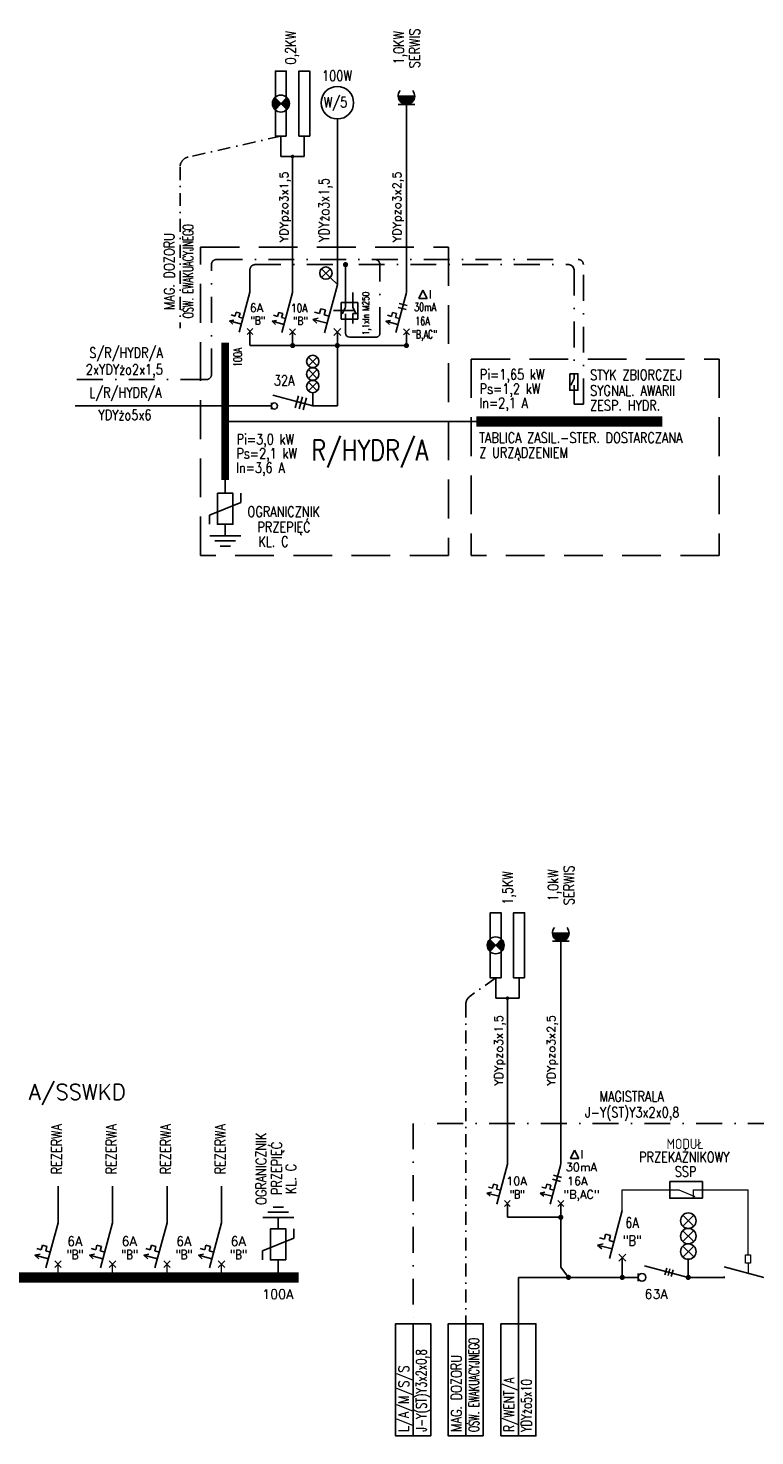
# Model space of a CAD drawing. Header units: inches. Extents: x -145354 to -97635, y 38777 to 78670.
# Tile 212 of 231: x -111785 to -110380, y 42614 to 45337. Entities that reach past the tile are written whole.
import ezdxf

# ---------------------------------------------------------------- set-up
doc = ezdxf.new("R2010")
doc.units = ezdxf.units.IN
doc.header["$MEASUREMENT"] = 0
for name, pattern in [('DASHDOTX2', [2, 1, -0.5, 0, -0.5]), ('HIDDEN', [0.375, 0.25, -0.125]), ('HIDDEN2', [0.1875, 0.125, -0.0625])]:
    doc.linetypes.add(name, pattern=pattern)
doc.layers.add('E-35', color=6, linetype='Continuous', lineweight=25)
for name, color, linetype in [('E135', 6, 'Continuous'), ('E25', 6, 'Continuous'), ('E35', 6, 'Continuous'), ('E50', 3, 'Continuous'), ('E50_kor', 3, 'Continuous'), ('E_OPIS_MOCE', 6, 'Continuous')]:
    doc.layers.add(name, color=color, linetype=linetype)
doc.styles.add('ROMANS', font='romans', dxfattribs={"width": 0.85})

msp = doc.modelspace()

# ---------------------------------------------------------------- hatches: boundary and pattern name
at = {"layer": 'E135'}
for points in [[(-111069.87, 45205.47, 1), (-111037.87, 45205.47)], [(-110771.51, 43586.6, 1), (-110739.51, 43586.6)]]:
    msp.add_hatch(color=256, dxfattribs=at).paths.add_polyline_path(points)
at = {"layer": 'E35'}
h = msp.add_hatch(color=256, dxfattribs=at)
h.paths.add_polyline_path([(-111285.05, 45179.35, 0.4187988), (-111285.23, 45202.69), (-111296.63, 45190.93)])
h.paths.add_polyline_path([(-111308.03, 45179.17), (-111296.63, 45190.93), (-111308.22, 45202.51, 0.4187988)])
h = msp.add_hatch(color=256, dxfattribs=at)
h.paths.add_polyline_path([(-110869.75, 43551.21, 0.4187988), (-110869.93, 43574.55), (-110881.33, 43562.79)])
h.paths.add_polyline_path([(-110892.73, 43551.03), (-110881.33, 43562.79), (-110892.91, 43574.37, 0.4187988)])

# ---------------------------------------------------------------- linework, layer by layer
at = {"layer": 'E-35', "linetype": 'DASHDOTX2', "ltscale": 25}
for p, q in [((-111296.67, 45127.96), (-111476.05, 45087.49)), ((-111491.65, 45067.98), (-111491.65, 44756.43)), ((-110881.36, 43499.82), (-110930.83, 43464.36)), ((-110939.18, 43448.1), (-110939.18, 42830.91))]:
    msp.add_line(p, q, dxfattribs=at)
for centre, start in [((-111471.65, 45067.98), 102.71348), ((-110919.18, 43448.1), 125.63993)]:
    msp.add_arc(centre, 20, start, 180, dxfattribs=at)
at = {"layer": 'E-35', "ltscale": 0.5}
msp.add_arc((-111163.65, 44746.93), 8, 180, 270, dxfattribs=at)
at = {"layer": 'E135'}
for p, q in [((-111069.87, 45205.47), (-111037.87, 45205.47)), ((-111037.87, 45189.47), (-111069.87, 45189.47)), ((-110771.51, 43586.6), (-110739.51, 43586.6)), ((-110739.51, 43570.6), (-110771.51, 43570.6))]:
    msp.add_line(p, q, dxfattribs=at)
for centre in [(-111053.87, 45205.47), (-110755.51, 43586.6)]:
    msp.add_arc(centre, 16, 138.96291, 41.03709, dxfattribs=at)
at = {"layer": 'E25'}
for p, q in [((-111243.58, 44700.7), (-111226.6, 44683.73)), ((-111243.58, 44683.73), (-111226.6, 44700.7)), ((-111243.58, 44659.4), (-111226.6, 44676.37)), ((-111243.58, 44676.37), (-111226.6, 44659.4)), ((-111243.58, 44635.06), (-111226.6, 44652.03)), ((-111243.58, 44652.03), (-111226.6, 44635.06)), ((-111235.09, 44631.55), (-111235.09, 44606.04))]:
    msp.add_line(p, q, dxfattribs=at)
for centre in [(-111235.09, 44692.21), (-111235.09, 44667.88), (-111235.09, 44643.55)]:
    msp.add_circle(centre, 12, dxfattribs=at)
at = {"layer": 'E35'}
for p, q in [((-111308.22, 45202.51), (-111285.05, 45179.35)), ((-111285.23, 45202.69), (-111308.03, 45179.17)), ((-111201.05, 44871.47), (-111218.28, 44854.77)), ((-111201.18, 44854.64), (-111218.15, 44871.61)), ((-111186.81, 44840.29), (-111201.18, 44854.64)), ((-111021.98, 44829.84), (-111029.98, 44813.84)), ((-111013.98, 44813.84), (-111021.98, 44829.84)), ((-111222.15, 44784.99), (-111219.66, 44794.26)), ((-111219.66, 44794.26), (-111210.39, 44791.78)), ((-111219.66, 44794.26), (-111210.39, 44791.78)), ((-111210.39, 44791.78), (-111212.87, 44782.5)), ((-111069.88, 44796.65), (-111054.42, 44792.51)), ((-111067.81, 44804.37), (-111052.35, 44800.23)), ((-111029.98, 44813.84), (-111013.98, 44813.84)), ((-111396.22, 44770.53), (-111387.45, 44772.32)), ((-111373.03, 44764.31), (-111396.22, 44770.53)), ((-111396.22, 44770.53), (-111389.52, 44764.59)), ((-111393.11, 44782.12), (-111385.38, 44780.05)), ((-111385.38, 44780.05), (-111383.31, 44787.77)), ((-111383.31, 44787.77), (-111375.59, 44785.7)), ((-111383.31, 44787.77), (-111375.59, 44785.7)), ((-111375.59, 44785.7), (-111377.66, 44777.98)), ((-111377.66, 44777.98), (-111369.93, 44775.9)), ((-111313.78, 44769.88), (-111305.01, 44771.67)), ((-111290.6, 44763.67), (-111313.78, 44769.88)), ((-111313.78, 44769.88), (-111307.09, 44763.94)), ((-111310.67, 44781.47), (-111302.94, 44779.4)), ((-111302.94, 44779.4), (-111300.87, 44787.13)), ((-111300.87, 44787.13), (-111293.15, 44785.06)), ((-111300.87, 44787.13), (-111293.15, 44785.06)), ((-111293.15, 44785.06), (-111295.22, 44777.33)), ((-111295.22, 44777.33), (-111287.49, 44775.26)), ((-111235.15, 44773.56), (-111224.63, 44775.72)), ((-111207.33, 44766.11), (-111235.15, 44773.56)), ((-111235.15, 44773.56), (-111227.12, 44766.44)), ((-111231.42, 44787.47), (-111222.15, 44784.99)), ((-111212.87, 44782.5), (-111203.6, 44780.02)), ((-111194.78, 44790.49), (-111154.46, 44790.49)), ((-111093.61, 44769.88), (-111084.85, 44771.67)), ((-111070.43, 44763.67), (-111093.61, 44769.88)), ((-111093.61, 44769.88), (-111086.92, 44763.94)), ((-111090.51, 44781.47), (-111082.78, 44779.4)), ((-111082.78, 44779.4), (-111080.71, 44787.13)), ((-111080.71, 44787.13), (-111072.98, 44785.06)), ((-111080.71, 44787.13), (-111072.98, 44785.06)), ((-111072.98, 44785.06), (-111075.05, 44777.33)), ((-111075.05, 44777.33), (-111067.33, 44775.26)), ((-111362.13, 44744.48), (-111350.81, 44755.79)), ((-111362.13, 44755.79), (-111350.81, 44744.48)), ((-111279.69, 44743.83), (-111268.37, 44755.14)), ((-111279.69, 44755.14), (-111268.37, 44743.83)), ((-111194.24, 44755.88), (-111180.66, 44742.31)), ((-111194.24, 44742.31), (-111180.66, 44755.88)), ((-111059.52, 44755.14), (-111048.21, 44743.83)), ((-111059.52, 44743.83), (-111048.21, 44755.14)), ((-111404.3, 44463.07), (-111404.3, 44437.28)), ((-111374.22, 44437.28), (-111374.22, 44419.48)), ((-111374.22, 44419.48), (-111434.38, 44395.07)), ((-111434.38, 44377.28), (-111434.38, 44395.07)), ((-111404.3, 44377.28), (-111404.3, 44355.07)), ((-111374.3, 44355.07), (-111434.3, 44355.07)), ((-111384.38, 44345.07), (-111424.38, 44345.07)), ((-111394.38, 44335.07), (-111414.38, 44335.07)), ((-110892.91, 43574.37), (-110869.75, 43551.21)), ((-110869.93, 43574.55), (-110892.73, 43551.03)), ((-110728.83, 43166.32), (-110736.83, 43150.32)), ((-110720.83, 43150.32), (-110728.83, 43166.32)), ((-110736.83, 43150.32), (-110720.83, 43150.32)), ((-110771.52, 43110.42), (-110756.06, 43106.28)), ((-110769.45, 43118.15), (-110753.99, 43114.01)), ((-110898.47, 43083.65), (-110889.71, 43085.44)), ((-110875.29, 43077.44), (-110898.47, 43083.65)), ((-110898.47, 43083.65), (-110891.78, 43077.72)), ((-110895.37, 43095.24), (-110887.64, 43093.17)), ((-110887.64, 43093.17), (-110885.57, 43100.9)), ((-110885.57, 43100.9), (-110877.84, 43098.83)), ((-110885.57, 43100.9), (-110877.84, 43098.83)), ((-110877.84, 43098.83), (-110879.91, 43091.1)), ((-110879.91, 43091.1), (-110872.18, 43089.03)), ((-110795.25, 43083.65), (-110786.49, 43085.44)), ((-110772.07, 43077.44), (-110795.25, 43083.65)), ((-110795.25, 43083.65), (-110788.56, 43077.72)), ((-110792.15, 43095.24), (-110784.42, 43093.17)), ((-110784.42, 43093.17), (-110782.35, 43100.9)), ((-110782.35, 43100.9), (-110774.62, 43098.83)), ((-110782.35, 43100.9), (-110774.62, 43098.83)), ((-110774.62, 43098.83), (-110776.69, 43091.1)), ((-110776.69, 43091.1), (-110768.96, 43089.03)), ((-111311.77, 43056.51), (-111291.77, 43056.51)), ((-110864.38, 43057.6), (-110853.07, 43068.91)), ((-110864.38, 43068.91), (-110853.07, 43057.6)), ((-110761.16, 43068.91), (-110749.85, 43057.6)), ((-110761.16, 43057.6), (-110749.85, 43068.91)), ((-111331.85, 43036.51), (-111271.85, 43036.51)), ((-111321.77, 43046.51), (-111281.77, 43046.51)), ((-111301.85, 43014.3), (-111301.85, 43036.51)), ((-110519.73, 43040.61), (-110498.21, 43019.75)), ((-110519.56, 43019.58), (-110498.37, 43040.77)), ((-111331.93, 42972.1), (-111271.77, 42996.51)), ((-111271.77, 43014.3), (-111271.77, 42996.51)), ((-110680.5, 42997), (-110671.22, 42994.51)), ((-110671.22, 42994.51), (-110668.74, 43003.78)), ((-110668.74, 43003.78), (-110659.47, 43001.3)), ((-110668.74, 43003.78), (-110659.47, 43001.3)), ((-110659.47, 43001.3), (-110661.95, 42992.03)), ((-110519.73, 43010.74), (-110498.21, 42989.88)), ((-110519.56, 42989.71), (-110498.37, 43010.9)), ((-111768.78, 42976.37), (-111760.09, 42974.04)), ((-111760.09, 42974.04), (-111757.76, 42982.74)), ((-111757.76, 42982.74), (-111749.06, 42980.41)), ((-111749.06, 42980.41), (-111751.39, 42971.71)), ((-111751.39, 42971.71), (-111742.7, 42969.38)), ((-111663.41, 42976.37), (-111654.72, 42974.04)), ((-111654.72, 42974.04), (-111652.39, 42982.74)), ((-111652.39, 42982.74), (-111643.7, 42980.41)), ((-111643.7, 42980.41), (-111646.03, 42971.71)), ((-111646.03, 42971.71), (-111637.33, 42969.38)), ((-111558.05, 42976.37), (-111549.35, 42974.04)), ((-111549.35, 42974.04), (-111547.02, 42982.74)), ((-111547.02, 42982.74), (-111538.33, 42980.41)), ((-111538.33, 42980.41), (-111540.66, 42971.71)), ((-111540.66, 42971.71), (-111531.97, 42969.38)), ((-111452.68, 42976.37), (-111443.99, 42974.04)), ((-111443.99, 42974.04), (-111441.66, 42982.74)), ((-111441.66, 42982.74), (-111432.97, 42980.41)), ((-111432.97, 42980.41), (-111435.29, 42971.71)), ((-111435.29, 42971.71), (-111426.6, 42969.38)), ((-111331.93, 42954.3), (-111331.93, 42972.1)), ((-110684.22, 42983.09), (-110673.71, 42985.24)), ((-110656.4, 42975.63), (-110684.22, 42983.09)), ((-110684.22, 42983.09), (-110676.19, 42975.96)), ((-110661.95, 42992.03), (-110652.68, 42989.54)), ((-110519.73, 42980.87), (-110498.21, 42960.01)), ((-110519.56, 42959.84), (-110498.37, 42981.04)), ((-111772.27, 42963.33), (-111762.42, 42965.35)), ((-111772.27, 42963.33), (-111764.75, 42956.66)), ((-111746.19, 42956.34), (-111772.27, 42963.33)), ((-111733.92, 42939.54), (-111721.19, 42952.27)), ((-111733.92, 42952.27), (-111721.19, 42939.54)), ((-111666.91, 42963.33), (-111657.05, 42965.35)), ((-111666.91, 42963.33), (-111659.38, 42956.66)), ((-111640.83, 42956.34), (-111666.91, 42963.33)), ((-111628.56, 42939.54), (-111615.83, 42952.27)), ((-111628.56, 42952.27), (-111615.83, 42939.54)), ((-111561.54, 42963.33), (-111551.68, 42965.35)), ((-111561.54, 42963.33), (-111554.01, 42956.66)), ((-111535.46, 42956.34), (-111561.54, 42963.33)), ((-111523.19, 42939.54), (-111510.46, 42952.27)), ((-111523.19, 42952.27), (-111510.46, 42939.54)), ((-111456.18, 42963.33), (-111446.32, 42965.35)), ((-111456.18, 42963.33), (-111448.65, 42956.66)), ((-111430.1, 42956.34), (-111456.18, 42963.33)), ((-111417.82, 42939.54), (-111405.1, 42952.27)), ((-111417.82, 42952.27), (-111405.1, 42939.54)), ((-111301.85, 42928.51), (-111301.85, 42954.3)), ((-110643.32, 42965.4), (-110629.74, 42951.83)), ((-110643.32, 42951.83), (-110629.74, 42965.4)), ((-110508.97, 42920.49), (-110508.97, 42955.45)), ((-110606.03, 42913), (-110606.03, 42927.98)), ((-110550.71, 42938.62), (-110554.19, 42925.66)), ((-110544.52, 42936.96), (-110547.99, 42924)), ((-110538.32, 42935.3), (-110541.79, 42922.34))]:
    msp.add_line(p, q, dxfattribs=at)
at = {"layer": 'E35', "linetype": 'HIDDEN', "ltscale": 300}
for p, q in [((-111451.9, 44913.53), (-110972.57, 44913.53)), ((-111451.9, 44317.1), (-111451.9, 44913.53)), ((-110972.57, 44913.53), (-110972.57, 44317.1)), ((-110928.48, 44696.66), (-110928.48, 44317.1)), ((-110928.48, 44696.66), (-110449.24, 44696.66)), ((-110449.24, 44696.66), (-110449.24, 44317.1)), ((-110972.57, 44317.1), (-111451.9, 44317.1)), ((-110449.24, 44317.1), (-110928.48, 44317.1))]:
    msp.add_line(p, q, dxfattribs=at)
at = {"layer": 'E35', "ltscale": 60}
for p, q in [((-111171.65, 44879.49), (-111171.65, 44796.98)), ((-111157.62, 44825.28), (-111157.62, 44796.8)), ((-111171.65, 44796.8), (-111178.05, 44784)), ((-111157.62, 44796.8), (-111151.22, 44784)), ((-111171.65, 44746.93), (-111171.65, 44784.18)), ((-111157.62, 44784.91), (-111149.03, 44784.91)), ((-111157.62, 44765.61), (-111157.62, 44784.73)), ((-110729.9, 44659.16), (-110736.3, 44646.36)), ((-110729.9, 44609.29), (-110729.9, 44646.54))]:
    msp.add_line(p, q, dxfattribs=at)
at = {"layer": 'E35', "color": 3}
for p, q in [((-111356.47, 44826.13), (-111377.18, 44748.86)), ((-111274.03, 44825.49), (-111294.74, 44748.21)), ((-111187.45, 44840.29), (-111212.3, 44747.56)), ((-111053.87, 44825.49), (-111074.57, 44748.21)), ((-110858.73, 43139.26), (-110879.43, 43061.98)), ((-110755.51, 43139.26), (-110776.21, 43061.98)), ((-111727.56, 43025.89), (-111727.56, 43074.05)), ((-111622.19, 43025.89), (-111622.19, 43074.05)), ((-111516.83, 43025.89), (-111516.83, 43074.05)), ((-111411.46, 43025.89), (-111411.46, 43074.05)), ((-110636.53, 43049.82), (-110661.37, 42957.09)), ((-111727.56, 43025.89), (-111750.85, 42938.96)), ((-111622.19, 43025.89), (-111645.49, 42938.96)), ((-111516.83, 43025.89), (-111540.12, 42938.96)), ((-111411.46, 43025.89), (-111434.75, 42938.96)), ((-110508.97, 42920.49), (-110593.53, 42943.15)), ((-110362.58, 42920.49), (-110439.85, 42941.19))]:
    msp.add_line(p, q, dxfattribs=at)
at = {"layer": 'E35', "linetype": 'Continuous', "ltscale": 3}
for p, q in [((-111315.09, 44600.04), (-111315.09, 44612.04)), ((-111235.09, 44606.04), (-111312.36, 44626.75)), ((-111262.89, 44625.92), (-111269.11, 44602.73)), ((-111255.17, 44623.85), (-111261.38, 44600.66)), ((-111247.44, 44621.78), (-111253.65, 44598.59))]:
    msp.add_line(p, q, dxfattribs=at)
at = {"layer": 'E35', "linetype": 'Continuous', "ltscale": 100}
for p, q in [((-110729.9, 44609.29), (-110711.78, 44609.29)), ((-110439.79, 42921.96), (-110439.79, 42919.02))]:
    msp.add_line(p, q, dxfattribs=at)
at = {"layer": 'E35', "linetype": 'Continuous', "lineweight": 0}
for p, q in [((-110636.53, 43049.82), (-110636.53, 43089.66)), ((-110636.53, 43089.66), (-110527.23, 43089.66)), ((-110527.23, 43089.66), (-110496.47, 43076.78)), ((-110499.38, 43089.66), (-110393.49, 43089.66)), ((-110499.38, 43089.66), (-110499.38, 43074.74)), ((-110393.49, 42964.14), (-110393.49, 43089.66)), ((-110393.49, 42948.14), (-110393.49, 42928.77))]:
    msp.add_line(p, q, dxfattribs=at)
at = {"layer": 'E35', "linetype": 'Continuous', "ltscale": 0.3}
for points in [[(-111286.17, 45127.96), (-111307.17, 45127.96), (-111307.17, 45253.96), (-111286.17, 45253.96)], [(-111240.89, 45127.96), (-111261.89, 45127.96), (-111261.89, 45253.96), (-111240.89, 45253.96)], [(-110870.86, 43499.82), (-110891.86, 43499.82), (-110891.86, 43625.82), (-110870.86, 43625.82)], [(-110825.59, 43499.82), (-110846.59, 43499.82), (-110846.59, 43625.82), (-110825.59, 43625.82)]]:
    msp.add_lwpolyline(points, close=True, dxfattribs=at)
at = {"layer": 'E35', "ltscale": 60}
for points in [[(-111180.04, 44805.98), (-111147.96, 44805.98), (-111147.96, 44773.98), (-111180.04, 44773.98)], [(-110738.29, 44668.34), (-110722.25, 44668.34), (-110722.25, 44636.34), (-110738.29, 44636.34)]]:
    msp.add_lwpolyline(points, close=True, dxfattribs=at)
at = {"layer": 'E35'}
for points in [[(-111419.3, 44437.28), (-111389.3, 44437.28), (-111389.3, 44377.28), (-111419.3, 44377.28)], [(-111286.85, 42954.3), (-111316.85, 42954.3), (-111316.85, 43014.3), (-111286.85, 43014.3)]]:
    msp.add_lwpolyline(points, close=True, dxfattribs=at)
at = {"layer": 'E35', "linetype": 'Continuous', "lineweight": 0}
msp.add_lwpolyline([(-110398.35, 42948.14), (-110398.35, 42964.14), (-110388.62, 42964.14), (-110388.62, 42948.14)], close=True, dxfattribs=at)
at = {"layer": 'E35', "linetype": 'Continuous'}
for points in [[(-111040.89, 42614), (-111074.8, 42614), (-111074.8, 42830.91), (-111040.89, 42830.91)], [(-111006.99, 42614), (-111040.89, 42614), (-111040.89, 42830.91), (-111006.99, 42830.91)], [(-110939.18, 42614), (-110973.08, 42614), (-110973.08, 42830.91), (-110939.18, 42830.91)], [(-110905.27, 42614), (-110939.18, 42614), (-110939.18, 42830.91), (-110905.27, 42830.91)], [(-110871.36, 42614), (-110837.46, 42614), (-110837.46, 42830.91), (-110871.36, 42830.91)], [(-110837.46, 42614), (-110803.55, 42614), (-110803.55, 42830.91), (-110837.46, 42830.91)]]:
    msp.add_lwpolyline(points, close=True, dxfattribs=at)
at = {"layer": 'E35'}
for centre, radius in [((-111296.63, 45190.93), 16.38), ((-111187.45, 45192.6), 31.43), ((-111209.67, 44863.12), 12), ((-110881.33, 43562.79), 16.38), ((-110508.97, 43030.18), 14.98), ((-110508.97, 43000.31), 14.98), ((-110508.97, 42970.44), 14.98), ((-110598.54, 42920.49), 7.49)]:
    msp.add_circle(centre, radius, dxfattribs=at)
at = {"layer": 'E35', "linetype": 'Continuous', "ltscale": 3}
msp.add_circle((-111309.09, 44606.04), 6, dxfattribs=at)
at = {"layer": 'E35', "ltscale": 60}
msp.add_arc((-110739.9, 44869.49), 10, 0, 90, dxfattribs=at)
at = {"layer": 'E50'}
for p, q in [((-111053.87, 44826.12), (-111053.87, 45189.47)), ((-111187.45, 44840.29), (-111187.45, 45161.16)), ((-111251.39, 45088.6), (-111296.67, 45088.6)), ((-111274.03, 44825.49), (-111274.03, 45088.6)), ((-111274.03, 45058.04), (-111274.03, 45088.6)), ((-111187.45, 44840.29), (-111187.45, 44860.41)), ((-111356.47, 44750.13), (-111356.47, 44723.58)), ((-111274.03, 44749.49), (-111274.03, 44722.93)), ((-111187.45, 44722.93), (-111187.45, 44749.09)), ((-111187.45, 44749.09), (-111187.45, 44606.04)), ((-111053.87, 44749.49), (-111053.87, 44722.93)), ((-110755.51, 43139.89), (-110755.51, 43570.6)), ((-110836.09, 43460.46), (-110881.36, 43460.46)), ((-110858.73, 43429.9), (-110858.73, 43460.46)), ((-110858.73, 43139.26), (-110858.73, 43429.9)), ((-110858.73, 43063.26), (-110858.73, 43036.71)), ((-110755.51, 43063.26), (-110755.51, 43036.71)), ((-110755.51, 42940.44), (-110755.51, 43036.71)), ((-110636.53, 42920.49), (-110636.53, 42958.62)), ((-110636.53, 42958.62), (-110636.53, 42920.49)), ((-110837.46, 42920.49), (-110837.46, 42830.91)), ((-110606.03, 42920.49), (-110837.46, 42920.49)), ((-110439.79, 42920.49), (-110508.97, 42920.49))]:
    msp.add_line(p, q, dxfattribs=at)
at = {"layer": 'E50', "linetype": 'Continuous', "ltscale": 0.5}
for p, q in [((-111296.67, 45088.6), (-111296.67, 45127.96)), ((-111251.39, 45088.6), (-111251.39, 45127.96)), ((-110881.36, 43460.46), (-110881.36, 43499.82)), ((-110836.09, 43460.46), (-110836.09, 43499.82))]:
    msp.add_line(p, q, dxfattribs=at)
at = {"layer": 'E50', "color": 6, "linetype": 'DASHDOTX2', "ltscale": 50}
for p, q in [((-111430.88, 44667.02), (-111430.88, 44879.49)), ((-111420.88, 44889.49), (-110721.78, 44889.49)), ((-111346.47, 44879.49), (-110739.9, 44879.49)), ((-111105.3, 44746.93), (-111105.3, 44879.49)), ((-110711.78, 44609.29), (-110711.78, 44879.49)), ((-111356.47, 44826.13), (-111356.47, 44869.49)), ((-110729.9, 44869.49), (-110729.9, 44659.34)), ((-111163.65, 44738.93), (-111113.3, 44738.93)), ((-111440.88, 44657.02), (-111691.33, 44657.02)), ((-108741.98, 43218.29), (-111040.89, 43218.29)), ((-111040.89, 43218.29), (-111040.89, 42830.91))]:
    msp.add_line(p, q, dxfattribs=at)
at = {"layer": 'E50', "linetype": 'Continuous'}
for p, q in [((-111356.47, 44722.93), (-111053.87, 44722.93)), ((-111315.09, 44606.04), (-111694.44, 44606.04)), ((-111187.45, 44606.04), (-111235.09, 44606.04)), ((-110919.05, 44576.04), (-111404.3, 44576.04)), ((-110858.73, 43036.71), (-110755.51, 43036.71)), ((-110740.57, 42920.49), (-110755.51, 42940.44))]:
    msp.add_line(p, q, dxfattribs=at)
at = {"layer": 'E50', "color": 6}
for p, q in [((-111727.56, 43074.05), (-111727.56, 43097.24)), ((-111622.19, 43074.05), (-111622.19, 43097.24)), ((-111516.83, 43074.05), (-111516.83, 43097.24)), ((-111411.46, 43074.05), (-111411.46, 43097.24))]:
    msp.add_line(p, q, dxfattribs=at)
at = {"layer": 'E50', "linetype": 'Continuous', "lineweight": 0}
for p, q in [((-111727.56, 42913.66), (-111727.56, 42945.9)), ((-111622.19, 42913.66), (-111622.19, 42945.9)), ((-111516.83, 42913.66), (-111516.83, 42945.9)), ((-111411.46, 42913.66), (-111411.46, 42945.9))]:
    msp.add_line(p, q, dxfattribs=at)
at = {"layer": 'E50', "linetype": 'Continuous', "const_width": 3.5}
for points in [[(-111274.03, 45086.85, 1), (-111274.03, 45090.35, 1)], [(-110858.73, 43458.71, 1), (-110858.73, 43462.21, 1)]]:
    msp.add_lwpolyline(points, format="xyb", close=True, dxfattribs=at)
at = {"layer": 'E50', "const_width": 5}
for points in [[(-111174.15, 44879.49, 1), (-111169.15, 44879.49, 1)], [(-111276.53, 44722.93, 1), (-111271.53, 44722.93, 1)], [(-111189.95, 44722.93, 1), (-111184.95, 44722.93, 1)], [(-111056.37, 44722.93, 1), (-111051.37, 44722.93, 1)], [(-110758.01, 43036.71, 1), (-110753.01, 43036.71, 1)], [(-110511.47, 42920.49, 1), (-110506.47, 42920.49, 1)]]:
    msp.add_lwpolyline(points, format="xyb", close=True, dxfattribs=at)
at = {"layer": 'E50', "linetype": 'Continuous', "ltscale": 100, "const_width": 15}
msp.add_lwpolyline([(-111404.3, 44728.24), (-111404.3, 44463.07)], dxfattribs=at)
at = {"layer": 'E50', "linetype": 'Continuous', "const_width": 20}
msp.add_lwpolyline([(-110919.05, 44576.04), (-110559.26, 44576.04)], dxfattribs=at)
at = {"layer": 'E50', "linetype": 'Continuous', "lineweight": 0, "const_width": 20}
msp.add_lwpolyline([(-112763.78, 42920.49), (-111262.54, 42920.49)], dxfattribs=at)
at = {"layer": 'E50', "color": 6, "linetype": 'DASHDOTX2', "ltscale": 50}
for centre, radius, start, end in [((-111420.88, 44879.49), 10, 90, 180), ((-111346.47, 44869.49), 10, 90, 180), ((-111115.3, 44879.49), 10, 0, 90), ((-110721.78, 44879.49), 10, 0, 90), ((-111113.3, 44746.93), 8, 270, 0), ((-111440.88, 44667.02), 10, 270, 0)]:
    msp.add_arc(centre, radius, start, end, dxfattribs=at)
at = {"layer": 'E50_kor'}
msp.add_lwpolyline([(-110544.92, 43105.88), (-110481.66, 43105.88), (-110481.66, 43073.45), (-110544.92, 43073.45)], close=True, dxfattribs=at)
at = {"layer": 'E50_kor', "const_width": 5}
for points in [[(-110743.07, 42920.49, 1), (-110738.07, 42920.49, 1)], [(-110639.03, 42920.49, 1), (-110634.03, 42920.49, 1)]]:
    msp.add_lwpolyline(points, format="xyb", close=True, dxfattribs=at)

# ---------------------------------------------------------------- texts
at = {"layer": 'E35', "linetype": 'HIDDEN2', "style": 'ROMANS', "width": 0.8}
for s, p in [('SERWIS', (-111028.1, 45259.5)), ('0,2KW', (-111267.82, 45266.56)), ('1,0KW', (-111058.69, 45266.56)), ('1,5KW', (-110848.42, 43641.35)), ('1,0kW', (-110760.33, 43647.69)), ('SERWIS', (-110729.74, 43640.64)), ('OGRANICZNIK', (-111324.97, 43060.85)), ('PRZEPIĘĆ', (-111295.13, 43080.01)), ('KL. C', (-111267.25, 43081.69))]:
    msp.add_text(s, height=20, rotation=90, dxfattribs=at).set_placement(p)
for s, p in [('100W', (-111217.03, 45234.79)), ('OGRANICZNIK', (-111361.13, 44391.61)), ('PRZEPIĘĆ', (-111341.97, 44361.77)), ('KL. C', (-111340.29, 44333.89))]:
    msp.add_text(s, height=20, dxfattribs=at).set_placement(p)
at = {"layer": 'E35', "ltscale": 60, "style": 'ROMANS', "width": 0.8}
msp.add_text('W/5', height=20, dxfattribs=at).set_placement((-111213.74, 45183.61))
at = {"layer": 'E35', "style": 'ROMANS'}
for s, p in [('YDYpzo3x1,5', (-111282.8, 44923.05)), ('YDYpzo3x2,5', (-111064.39, 44923.05)), ('YDYpzo3x1,5', (-110867.5, 43291.46)), ('YDYpzo3x2,5', (-110766.03, 43291.46))]:
    msp.add_text(s, height=16, rotation=90, dxfattribs=at).set_placement(p)
for s, height, width, p in [('YDYżo3x1,5', 20, 0.8, (-111203.2, 44923.62)), ('OŚW. EWAKUACYJNEGO', 20, 0.6, (-111465.98, 44775.87)), ('MAG. DOZORU ', 20, 0.8, (-111502.42, 44791.8)), ('M250', 12.8, 0.8, (-111126.27, 44790.08)), ('1,1xIn', 12.8, 0.8, (-111126.27, 44743.07)), ('100A', 16, 0.7, (-111372.29, 44681.47)), ('REZERWA', 20, 0.8, (-111719.93, 43119.97)), ('REZERWA', 20, 0.8, (-111614.56, 43119.97)), ('REZERWA', 20, 0.8, (-111509.2, 43119.97)), ('REZERWA', 20, 0.8, (-111403.83, 43119.97)), ('OŚW. EWAKUACYJNEGO', 20, 0.6, (-110913.51, 42621.74)), ('J-Y(ST)Y3x2x0,8', 20, 0.7, (-111015.23, 42621.74)), ('MAG. DOZORU ', 20, 0.8, (-110947.42, 42621.74)), ('L/A/M/S/S', 20, 0.8, (-111049.13, 42621.74)), ('YDYżo5x10', 20, 0.7, (-110811.79, 42621.74)), ('R/WENT/A', 20, 0.75, (-110845.7, 42621.74))]:
    msp.add_text(s, height=height, rotation=90, dxfattribs=dict(at, width=width)).set_placement(p)
for s, height, p in [('I', 16, (-111010.89, 44813.84)), ('6A', 16, (-111357.06, 44788.02)), ('I', 16, (-110717.73, 43150.32)), ('30mA', 16, (-110745.88, 43125.87)), ('10A', 16, (-110861.07, 43098.93)), ('16A', 16, (-110743.69, 43098.93)), ('"B,AC"', 16, (-110750.41, 43073.03)), ('6A', 18, (-111710.01, 42981.29)), ('6A', 18, (-111604.64, 42981.29)), ('6A', 18, (-111499.27, 42981.29)), ('6A', 18, (-111393.91, 42981.29)), ('100A', 18, (-111332.86, 42878.98)), ('63A', 18, (-110593.57, 42879.32))]:
    msp.add_text(s, height=height, dxfattribs=at).set_placement(p)
for s, height, width, p in [('10A', 16, 0.8, (-111277.3, 44787.38)), ('30mA', 16, 0.7, (-111039.03, 44789.39)), ('"B"', 16, 0.8, (-111355.85, 44763.35)), ('"B"', 16, 0.8, (-111273.41, 44762.7)), ('16A', 16, 0.7, (-111036.84, 44762.45)), ('"B,AC"', 16, 0.7, (-111043.57, 44736.55)), ('S/R/HYDR/A', 20, 0.8, (-111667.13, 44698.97)), ('2xYDYżo2x1,5', 20, 0.8, (-111673.78, 44666.72)), ('Pi=1,65 kW', 20, 0.8, (-110911.99, 44656.95)), ('STYK ZBIORCZEJ', 20, 0.8, (-110698.9, 44656.26)), ('L/R/HYDR/A', 20, 0.8, (-111667.13, 44622.1)), ('Ps=1,2 kW', 20, 0.8, (-110912.45, 44629.38)), ('SYGNAL. AWARII', 20, 0.8, (-110698.9, 44625.86)), ('YDYżo5x6', 20, 0.8, (-111649.71, 44578.73)), ('In=2,1 A', 20, 0.8, (-110912.9, 44601.81)), ('ZESP. HYDR.', 20, 0.8, (-110698.9, 44597.26)), ('Pi=3,0 kW', 20, 0.8, (-111382.33, 44531.74)), ('TABLICA ZASIL.-STER. DOSTARCZANA', 20, 0.8, (-110913.08, 44534.71)), ('Ps=2,1 kW', 20, 0.8, (-111382.78, 44504.17)), ('Z URZĄDZENIEM', 20, 0.8, (-110913.08, 44506.01)), ('In=3,6 A', 20, 0.8, (-111383.24, 44476.6)), ('MAGISTRALA', 20, 0.8, (-110680.6, 43260.51)), ('J-Y(ST)Y3x2x0,8', 20, 0.8, (-110708.58, 43229.89)), ('"B"', 16, 0.8, (-110854.37, 43073.03)), ('6A', 20, 0.8, (-110630.82, 43016.19)), ('"B"', 20, 0.8, (-110635.38, 42981.67)), ('"B"', 18, 0.8, (-111711.04, 42955.53)), ('"B"', 18, 0.8, (-111605.68, 42955.53)), ('"B"', 18, 0.8, (-111500.31, 42955.53)), ('"B"', 18, 0.8, (-111394.95, 42955.53))]:
    msp.add_text(s, height=height, dxfattribs=dict(at, width=width)).set_placement(p)
at = {"layer": 'E35', "linetype": 'Continuous', "ltscale": 3, "style": 'ROMANS', "width": 0.8}
msp.add_text('32A', height=20, dxfattribs=at).set_placement((-111310.18, 44645.5))
at = {"layer": 'E35', "color": 3, "style": 'ROMANS'}
msp.add_text('A/SSWKD', height=30, dxfattribs=at).set_placement((-111784.11, 43264.17))
at = {"layer": 'E50', "style": 'ROMANS', "width": 0.8}
msp.add_text('R/HYDR/A', height=40, dxfattribs=at).set_placement((-111238.05, 44500.54))
at = {"layer": 'E_OPIS_MOCE', "style": 'ROMANS', "width": 0.8}
for s, p in [('MODUŁ', (-110550.91, 43168.66)), ('PRZEKAŹNIKOWY', (-110604.09, 43143.25)), ('SSP', (-110535.16, 43115.02))]:
    msp.add_text(s, height=20, dxfattribs=at).set_placement(p)

doc.saveas('drawing.dxf')
